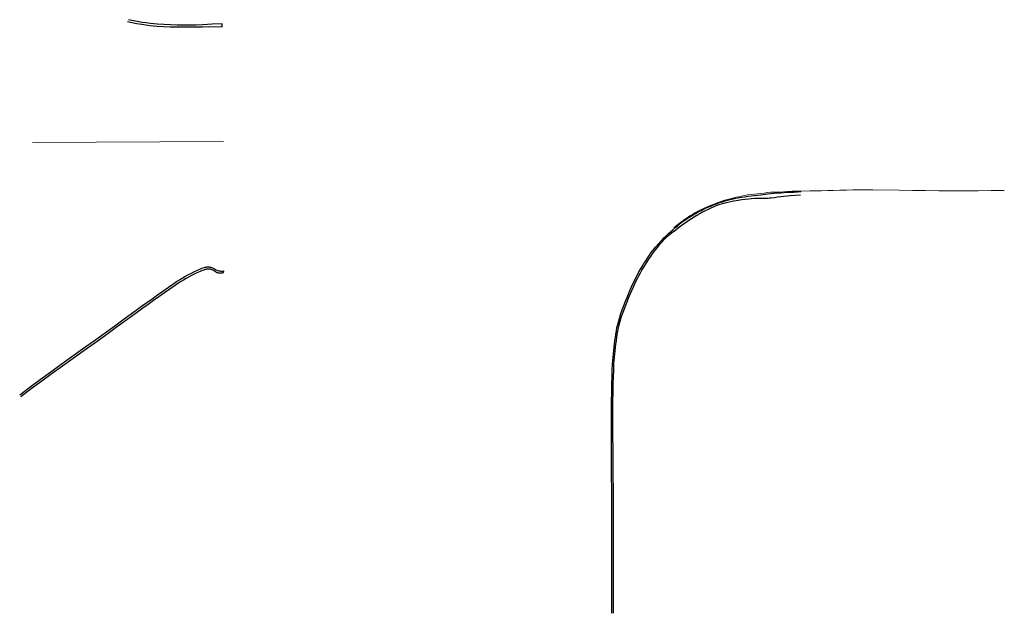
# Model space of a CAD drawing. Extents: x 188023 to 188210, y 288200 to 288313.
import ezdxf

# ---------------------------------------------------------------- set-up
doc = ezdxf.new("R2010")
doc.units = 21
doc.header["$LTSCALE"] = 50
doc.header["$MEASUREMENT"] = 0
doc.layers.add('CAD LINES', color=7, linetype='Continuous', lineweight=0)

msp = doc.modelspace()

# ---------------------------------------------------------------- linework, layer by layer
for points in [[(188043.86, 288312.5, 1069), (188045.6, 288312.14, 1068.96), (188046.53, 288311.97, 1068.93), (188047.33, 288311.86, 1068.92), (188048.13, 288311.76, 1068.9), (188049.39, 288311.64, 1068.86), (188050.65, 288311.54, 1068.82), (188051.91, 288311.49, 1068.78), (188053.18, 288311.46, 1068.74), (188058.06, 288311.5, 1068.74), (188059.15, 288311.55, 1068.72), (188061.78, 288311.52, 1068.43), (188061.76, 288312.08, 1068.4), (188059.87, 288311.98, 1068.72), (188058.07, 288311.87, 1068.72), (188056.86, 288311.83, 1068.73), (188055.66, 288311.81, 1068.73), (188054.46, 288311.81, 1068.74), (188053.26, 288311.83, 1068.75), (188051.99, 288311.87, 1068.79), (188050.71, 288311.92, 1068.82), (188049.44, 288312.01, 1068.85), (188048.17, 288312.13, 1068.88), (188047.39, 288312.22, 1068.9), (188046.6, 288312.33, 1068.91), (188045.67, 288312.51, 1068.94), (188044, 288312.84, 1068.98)], [(188171.35, 288280.24, 1066.51), (188169.98, 288280.15, 1066.59), (188168.76, 288280.11, 1066.66), (188167.47, 288280.01, 1066.72), (188166.23, 288279.92, 1066.8), (188165.6, 288279.87, 1066.84), (188164.98, 288279.81, 1066.88), (188163.72, 288279.63, 1066.93), (188162.5, 288279.49, 1067), (188161.3, 288279.34, 1067.06), (188160.68, 288279.26, 1067.07), (188160.07, 288279.16, 1067.08), (188159.01, 288278.96, 1067.13), (188158.47, 288278.85, 1067.15), (188157.94, 288278.73, 1067.17), (188157.42, 288278.6, 1067.2), (188156.89, 288278.46, 1067.22), (188156.37, 288278.31, 1067.24), (188155.86, 288278.14, 1067.27), (188155.29, 288277.94, 1067.31), (188154.72, 288277.73, 1067.35), (188154.16, 288277.5, 1067.39), (188153.61, 288277.26, 1067.44), (188153.06, 288277.01, 1067.48), (188152.52, 288276.74, 1067.52), (188151.98, 288276.46, 1067.56), (188151.45, 288276.17, 1067.61), (188150.91, 288275.86, 1067.64), (188150.38, 288275.53, 1067.68), (188149.86, 288275.19, 1067.72), (188149.34, 288274.84, 1067.75), (188148.83, 288274.48, 1067.79), (188148.33, 288274.1, 1067.83), (188147.85, 288273.71, 1067.87), (188147.27, 288273.23, 1067.88)], [(188171.21, 288279.64, 1066.86), (188169.24, 288279.48, 1066.92), (188167.52, 288279.32, 1066.96), (188166.9, 288279.23, 1066.97), (188166.29, 288279.13, 1066.98), (188165.68, 288279.04, 1066.99), (188165.37, 288279.02, 1067), (188165.06, 288279, 1067), (188164.44, 288279, 1067.02), (188163.82, 288279, 1067.03), (188163.2, 288278.99, 1067.04), (188162.58, 288278.97, 1067.05), (188161.97, 288278.93, 1067.06), (188161.35, 288278.89, 1067.08), (188160.74, 288278.82, 1067.09), (188160.13, 288278.73, 1067.1), (188159.07, 288278.56, 1067.14), (188158.54, 288278.47, 1067.16), (188158.02, 288278.37, 1067.18), (188157.49, 288278.25, 1067.2), (188156.97, 288278.13, 1067.21), (188156.45, 288277.99, 1067.23), (188155.94, 288277.83, 1067.25), (188155.38, 288277.63, 1067.3), (188154.82, 288277.41, 1067.35), (188154.28, 288277.17, 1067.4), (188153.73, 288276.92, 1067.45), (188153.2, 288276.65, 1067.5), (188152.67, 288276.37, 1067.55), (188152.14, 288276.08, 1067.6), (188151.62, 288275.78, 1067.65), (188151.1, 288275.47, 1067.69), (188150.58, 288275.14, 1067.72), (188150.06, 288274.8, 1067.76), (188149.56, 288274.46, 1067.8), (188149.06, 288274.1, 1067.83), (188148.57, 288273.73, 1067.87), (188148.09, 288273.35, 1067.91), (188147.28, 288272.74, 1067.94)], [(188135.54, 288200.44, 1070.4), (188135.52, 288210.2, 1070.15), (188135.51, 288220.2, 1069.98), (188135.48, 288230.21, 1069.74), (188135.46, 288232.7, 1069.68), (188135.45, 288235.2, 1069.61), (188135.44, 288237.7, 1069.55), (188135.45, 288238.95, 1069.51), (188135.47, 288240.2, 1069.48), (188135.51, 288242.7, 1069.41), (188135.53, 288243.95, 1069.38), (188135.56, 288245.2, 1069.35), (188135.6, 288246.45, 1069.31), (188135.67, 288247.69, 1069.28), (188135.71, 288248.32, 1069.26), (188135.76, 288248.94, 1069.25), (188135.82, 288249.56, 1069.23), (188135.88, 288250.18, 1069.21), (188136.02, 288251.43, 1069.19), (188136.1, 288252.06, 1069.18), (188136.18, 288252.68, 1069.16), (188136.27, 288253.31, 1069.15), (188136.37, 288253.93, 1069.14), (188136.49, 288254.54, 1069.13), (188136.63, 288255.16, 1069.12), (188136.81, 288255.84, 1069.1), (188137.01, 288256.53, 1069.08), (188137.23, 288257.2, 1069.06), (188137.47, 288257.88, 1069.04), (188137.71, 288258.55, 1069.02), (188137.97, 288259.21, 1069.01), (188138.51, 288260.53, 1068.97), (188139, 288261.69, 1068.89), (188139.25, 288262.26, 1068.85), (188139.51, 288262.83, 1068.81), (188139.78, 288263.4, 1068.77), (188140.05, 288263.96, 1068.73), (188140.34, 288264.52, 1068.69), (188140.64, 288265.07, 1068.65), (188140.95, 288265.61, 1068.61), (188141.26, 288266.14, 1068.57), (188141.58, 288266.68, 1068.53), (188141.92, 288267.2, 1068.49), (188142.26, 288267.72, 1068.45), (188142.62, 288268.23, 1068.41), (188142.98, 288268.74, 1068.37), (188143.36, 288269.23, 1068.33), (188143.83, 288269.82, 1068.27), (188144.32, 288270.4, 1068.2), (188144.83, 288270.96, 1068.13), (188145.09, 288271.24, 1068.09), (188145.36, 288271.51, 1068.06), (188145.79, 288271.94, 1068.05), (188146.23, 288272.35, 1068.04), (188146.69, 288272.75, 1068.03), (188147.15, 288273.14, 1068.03), (188147.22, 288273.2, 1068.02)], [(188135.84, 288200.46, 1070.47), (188135.82, 288210.2, 1070.23), (188135.8, 288220.2, 1070.06), (188135.74, 288230.2, 1069.84), (188135.71, 288235.2, 1069.71), (188135.7, 288237.7, 1069.65), (188135.71, 288238.95, 1069.62), (188135.73, 288240.2, 1069.59), (188135.77, 288242.7, 1069.52), (188135.79, 288243.94, 1069.48), (188135.82, 288245.19, 1069.45), (188135.86, 288246.44, 1069.42), (188135.92, 288247.69, 1069.38), (188135.97, 288248.31, 1069.37), (188136.02, 288248.93, 1069.35), (188136.08, 288249.55, 1069.33), (188136.15, 288250.17, 1069.31), (188136.29, 288251.41, 1069.29), (188136.37, 288252.02, 1069.27), (188136.46, 288252.64, 1069.26), (188136.55, 288253.26, 1069.24), (188136.66, 288253.87, 1069.23), (188136.78, 288254.48, 1069.21), (188136.92, 288255.08, 1069.2), (188137.11, 288255.77, 1069.18), (188137.31, 288256.45, 1069.16), (188137.53, 288257.12, 1069.14), (188137.77, 288257.79, 1069.12), (188138.02, 288258.46, 1069.1), (188138.28, 288259.12, 1069.09), (188138.82, 288260.44, 1069.05), (188139.3, 288261.57, 1068.97), (188139.55, 288262.14, 1068.93), (188139.81, 288262.7, 1068.89), (188140.07, 288263.26, 1068.85), (188140.34, 288263.81, 1068.81), (188140.63, 288264.36, 1068.77), (188140.92, 288264.9, 1068.73), (188141.22, 288265.44, 1068.69), (188141.54, 288265.97, 1068.65), (188141.86, 288266.49, 1068.61), (188142.19, 288267.01, 1068.57), (188142.53, 288267.52, 1068.53), (188142.88, 288268.03, 1068.49), (188143.24, 288268.53, 1068.45), (188143.6, 288269.02, 1068.41), (188144.07, 288269.62, 1068.34), (188144.55, 288270.21, 1068.26), (188144.79, 288270.5, 1068.23), (188145.04, 288270.79, 1068.19), (188145.3, 288271.07, 1068.15), (188145.56, 288271.34, 1068.11), (188145.98, 288271.76, 1068.1), (188146.42, 288272.17, 1068.08), (188146.82, 288272.48, 1068.07), (188147.23, 288272.77, 1068.05)], [(188023.43, 288241.83, 1070.54), (188025.38, 288243.29, 1070.5), (188027.33, 288244.74, 1070.46), (188029.3, 288246.18, 1070.42), (188031.26, 288247.62, 1070.38), (188033.29, 288249.08, 1070.36), (188035.33, 288250.53, 1070.34), (188037.37, 288251.97, 1070.31), (188039.4, 288253.42, 1070.29), (188041.42, 288254.9, 1070.25), (188043.44, 288256.38, 1070.21), (188045.46, 288257.85, 1070.17), (188046.47, 288258.58, 1070.15), (188047.5, 288259.29, 1070.13), (188048.52, 288260.01, 1070.11), (188049.54, 288260.74, 1070.08), (188050.55, 288261.47, 1070.06), (188051.57, 288262.19, 1070.03), (188052.61, 288262.89, 1070.01), (188053.13, 288263.24, 1070), (188053.65, 288263.57, 1069.99), (188054.19, 288263.9, 1069.97), (188054.72, 288264.21, 1069.96), (188055.27, 288264.52, 1069.95), (188055.82, 288264.81, 1069.94), (188056.37, 288265.1, 1069.91), (188056.65, 288265.24, 1069.9), (188056.94, 288265.37, 1069.88), (188057.51, 288265.62, 1069.89), (188057.81, 288265.74, 1069.89), (188058.1, 288265.84, 1069.9), (188058.4, 288265.93, 1069.9), (188058.55, 288265.97, 1069.9), (188058.7, 288265.99, 1069.9), (188058.86, 288266.02, 1069.9), (188059.01, 288266.03, 1069.9), (188059.16, 288266.03, 1069.91), (188059.31, 288266.03, 1069.91), (188059.45, 288266.01, 1069.91), (188059.58, 288265.98, 1069.91), (188059.7, 288265.94, 1069.91), (188059.83, 288265.89, 1069.91), (188060.07, 288265.78, 1069.91), (188060.31, 288265.64, 1069.91), (188060.56, 288265.51, 1069.91), (188060.8, 288265.39, 1069.91), (188060.93, 288265.35, 1069.91), (188061.05, 288265.31, 1069.91), (188061.18, 288265.28, 1069.91), (188061.32, 288265.26, 1069.91), (188061.49, 288265.25, 1069.87), (188061.66, 288265.24, 1069.82), (188061.83, 288265.25, 1069.78), (188062.01, 288265.26, 1069.74), (188061.96, 288264.9, 1069.84), (188061.76, 288264.86, 1069.87), (188061.56, 288264.84, 1069.9), (188061.36, 288264.83, 1069.93), (188061.16, 288264.84, 1069.95), (188061.04, 288264.86, 1069.95), (188060.93, 288264.89, 1069.95), (188060.82, 288264.92, 1069.95), (188060.71, 288264.97, 1069.95), (188060.5, 288265.08, 1069.95), (188060.29, 288265.21, 1069.95), (188060.09, 288265.34, 1069.95), (188059.88, 288265.46, 1069.95), (188059.77, 288265.51, 1069.95), (188059.66, 288265.55, 1069.95), (188059.55, 288265.58, 1069.95), (188059.43, 288265.6, 1069.95), (188059.28, 288265.61, 1069.95), (188059.14, 288265.61, 1069.94), (188058.99, 288265.6, 1069.94), (188058.84, 288265.58, 1069.94), (188058.7, 288265.56, 1069.94), (188058.55, 288265.52, 1069.94), (188058.26, 288265.44, 1069.94), (188057.98, 288265.33, 1069.93), (188057.69, 288265.21, 1069.93), (188057.14, 288264.98, 1069.93), (188056.86, 288264.85, 1069.94), (188056.59, 288264.72, 1069.95), (188056.06, 288264.44, 1069.98), (188055.51, 288264.15, 1069.99), (188054.97, 288263.85, 1070), (188054.43, 288263.53, 1070.01), (188053.9, 288263.21, 1070.03), (188053.38, 288262.87, 1070.04), (188052.86, 288262.53, 1070.05), (188051.83, 288261.83, 1070.07), (188050.81, 288261.11, 1070.1), (188049.79, 288260.38, 1070.12), (188048.78, 288259.65, 1070.15), (188047.76, 288258.93, 1070.17), (188046.73, 288258.22, 1070.19), (188045.72, 288257.49, 1070.21), (188043.7, 288256.02, 1070.25), (188041.68, 288254.53, 1070.29), (188039.66, 288253.06, 1070.33), (188037.63, 288251.61, 1070.35), (188035.59, 288250.17, 1070.38), (188033.55, 288248.72, 1070.4), (188031.53, 288247.26, 1070.42), (188029.56, 288245.82, 1070.46), (188027.59, 288244.38, 1070.5), (188025.63, 288242.92, 1070.54), (188023.67, 288241.45, 1070.58)]]:
    msp.add_polyline3d(points)
at = {"layer": 'CAD LINES'}
msp.add_line((188025.86, 288289.6, 1069.63), (188061.99, 288289.75, 1068.84), dxfattribs=at)
msp.add_polyline3d([(188209.8, 288280.53, 1064.92), (188207.33, 288280.47, 1065.02), (188204.86, 288280.43, 1065.11), (188202.38, 288280.41, 1065.2), (188199.91, 288280.41, 1065.3), (188198.66, 288280.41, 1065.34), (188197.41, 288280.42, 1065.39), (188194.91, 288280.47, 1065.48), (188192.41, 288280.51, 1065.58), (188189.9, 288280.55, 1065.67), (188184.91, 288280.6, 1065.86), (188183.66, 288280.61, 1065.91), (188182.41, 288280.61, 1065.96), (188181.16, 288280.6, 1066), (188179.91, 288280.58, 1066.05), (188178.66, 288280.55, 1066.1), (188177.42, 288280.5, 1066.16), (188176.31, 288280.47, 1066.21), (188175.21, 288280.45, 1066.26), (188172.99, 288280.43, 1066.37), (188170.78, 288280.39, 1066.48), (188169.67, 288280.36, 1066.53), (188168.57, 288280.3, 1066.58), (188167.39, 288280.21, 1066.64), (188166.78, 288280.19, 1066.66), (188166.17, 288280.18, 1066.69), (188165.56, 288280.16, 1066.72), (188164.95, 288280.1, 1066.74), (188164.35, 288280.01, 1066.76), (188163.73, 288279.92, 1066.78), (188163.11, 288279.85, 1066.8), (188162.49, 288279.8, 1066.82), (188161.87, 288279.73, 1066.85), (188161.26, 288279.65, 1066.88), (188160.64, 288279.56, 1066.91), (188160.03, 288279.44, 1066.94), (188159.5, 288279.33, 1066.97), (188158.96, 288279.21, 1067.01), (188158.43, 288279.08, 1067.05), (188157.9, 288278.94, 1067.08), (188157.38, 288278.8, 1067.12), (188156.85, 288278.64, 1067.15), (188156.33, 288278.48, 1067.19), (188155.81, 288278.3, 1067.23), (188155.24, 288278.1, 1067.27), (188154.68, 288277.88, 1067.31), (188154.11, 288277.65, 1067.35), (188153.55, 288277.41, 1067.4), (188153, 288277.16, 1067.44), (188152.45, 288276.9, 1067.48), (188151.91, 288276.62, 1067.52), (188151.38, 288276.33, 1067.56), (188150.84, 288276.01, 1067.6), (188150.3, 288275.68, 1067.64), (188149.78, 288275.34, 1067.68), (188149.26, 288274.99, 1067.71), (188148.75, 288274.62, 1067.75), (188148.24, 288274.24, 1067.79), (188147.75, 288273.85, 1067.83), (188147.27, 288273.45, 1067.86)], dxfattribs=at)

doc.saveas('drawing.dxf')
